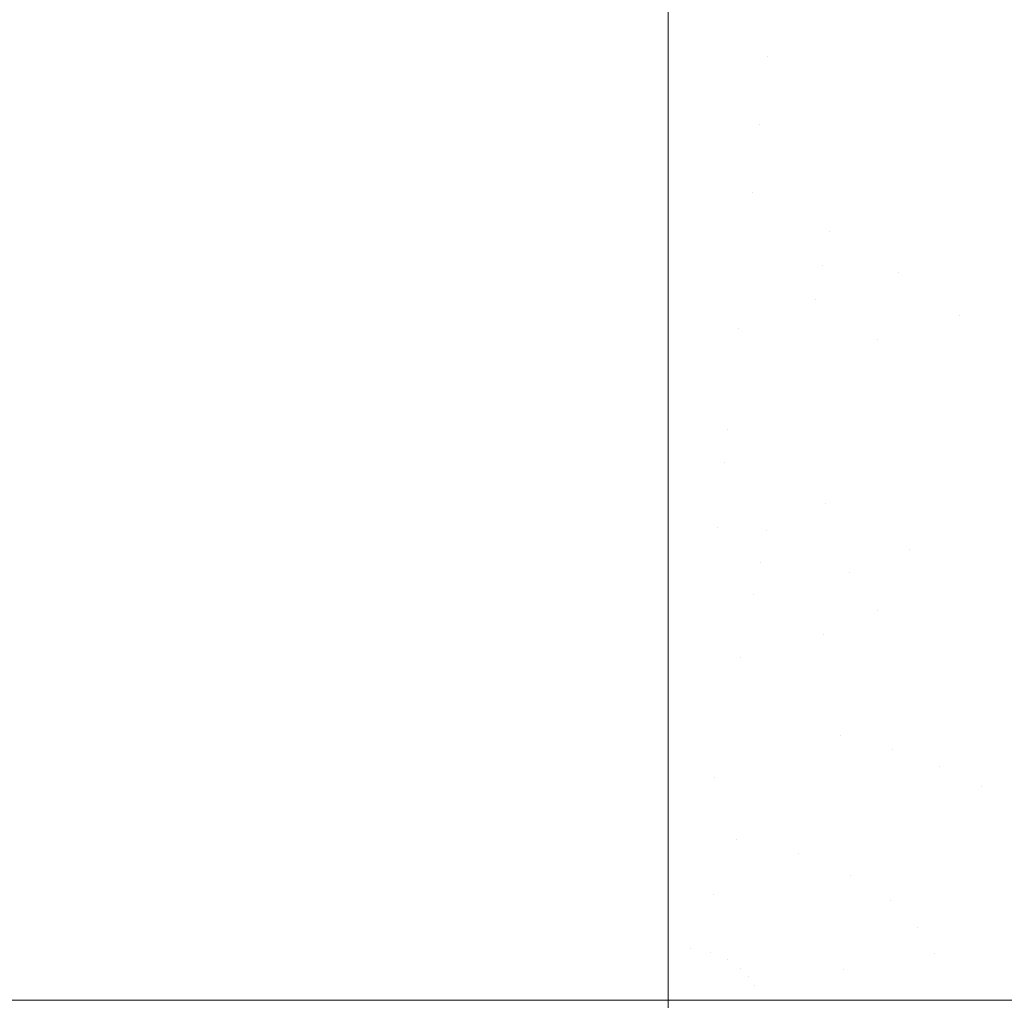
# Model space of a CAD drawing. Header units: centimetres. Extents: x -44.1 to 45.2, y 4.2 to 6.
# Tile 125 of 256: x -14.3024 to -14.2441, y 5.9002 to 5.9582. Entities that reach past the tile are written whole.
import ezdxf

# ---------------------------------------------------------------- set-up
doc = ezdxf.new("R2010")
doc.units = ezdxf.units.CM
doc.header["$LTSCALE"] = 2.54
doc.layers.add('Lucido design-1', color=7, linetype='Continuous')

# ---------------------------------------------------------------- blocks, each defined once
blk = doc.blocks.new('Gruppo-4-1')
at = {"color": 7, "linetype": 'Continuous', "lineweight": 9}
for points, invisible_edges in [([(45.04592, 5.961088, -2276.242835), (-43.918995, 5.961088, -2276.242835), (-43.918995, 5.95757, -2276.240255), (45.04592, 5.95757, -2276.240255)], 5), ([(-14.264023, 5.961088, -2277.001505), (-14.264023, 5.95757, -2277.004085), (-43.918995, 5.95757, -2277.004085), (-43.918995, 5.960201, -2277.002155)], 10), ([(-14.264023, 5.95757, -2277.004085), (-14.264023, 5.961088, -2277.001505), (-14.257747, 5.960095, -2277.00217), (-14.257956, 5.958093, -2277.003636)], 14), ([(-14.257956, 5.958093, -2277.003636), (-14.257747, 5.960095, -2277.00217), (-14.251507, 5.959745, -2277.00217), (-14.251925, 5.957755, -2277.003636)], 15), ([(-14.251925, 5.957755, -2277.003636), (-14.251507, 5.959745, -2277.00217), (-14.245339, 5.959167, -2277.00217), (-14.245964, 5.957196, -2277.003636)], 15), ([(-14.245964, 5.957196, -2277.003636), (-14.245339, 5.959167, -2277.00217), (-14.239279, 5.958366, -2277.00217), (-14.240106, 5.956422, -2277.003636)], 15), ([(-14.257956, 5.958093, -2277.003636), (-14.258167, 5.956081, -2277.005034), (-14.264023, 5.95757, -2277.004085)], 11), ([(-14.251925, 5.957755, -2277.003636), (-14.252345, 5.955755, -2277.005034), (-14.258167, 5.956081, -2277.005034), (-14.257956, 5.958093, -2277.003636)], 15), ([(45.04592, 5.95757, -2276.240255), (-43.918995, 5.95757, -2276.240255), (-43.918995, 5.953942, -2276.237831), (45.04592, 5.953942, -2276.237831)], 5), ([(-14.264023, 5.95757, -2277.004085), (-14.264023, 5.953942, -2277.006509), (-43.918995, 5.953942, -2277.006509), (-43.918995, 5.956178, -2277.005015)], 10), ([(-43.918995, 5.956178, -2277.005015), (-43.918995, 5.95757, -2277.004085), (-14.264023, 5.95757, -2277.004085)], 10), ([(-14.264023, 5.953942, -2277.006509), (-14.264023, 5.95757, -2277.004085), (-14.258167, 5.956081, -2277.005034)], 10), ([(-14.245964, 5.957196, -2277.003636), (-14.246591, 5.955215, -2277.005034), (-14.252345, 5.955755, -2277.005034), (-14.251925, 5.957755, -2277.003636)], 15), ([(-14.240106, 5.956422, -2277.003636), (-14.240937, 5.954468, -2277.005034), (-14.246591, 5.955215, -2277.005034), (-14.245964, 5.957196, -2277.003636)], 15), ([(-14.258167, 5.956081, -2277.005034), (-14.258379, 5.954063, -2277.006365), (-14.264023, 5.953942, -2277.006509)], 11), ([(-14.258379, 5.954063, -2277.006365), (-14.258167, 5.956081, -2277.005034), (-14.252345, 5.955755, -2277.005034), (-14.252767, 5.953748, -2277.006365)], 15), ([(-14.252767, 5.953748, -2277.006365), (-14.252345, 5.955755, -2277.005034), (-14.246591, 5.955215, -2277.005034), (-14.247221, 5.953228, -2277.006365)], 15), ([(-14.247221, 5.953228, -2277.006365), (-14.246591, 5.955215, -2277.005034), (-14.240937, 5.954468, -2277.005034), (-14.241771, 5.952508, -2277.006365)], 15), ([(45.04592, 5.953942, -2276.237831), (-43.918995, 5.953942, -2276.237831), (-43.918995, 5.950212, -2276.235567), (45.04592, 5.950212, -2276.235567)], 5), ([(-14.264023, 5.953942, -2277.006509), (-14.264023, 5.950212, -2277.008773), (-43.918995, 5.950212, -2277.008773), (-43.918995, 5.952128, -2277.00761)], 10), ([(-43.918995, 5.952128, -2277.00761), (-43.918995, 5.953942, -2277.006509), (-14.264023, 5.953942, -2277.006509)], 10), ([(-14.258379, 5.954063, -2277.006365), (-14.258591, 5.952039, -2277.00763), (-14.264023, 5.953942, -2277.006509)], 11), ([(-14.264023, 5.950212, -2277.008773), (-14.264023, 5.953942, -2277.006509), (-14.258591, 5.952039, -2277.00763)], 10), ([(-14.252767, 5.953748, -2277.006365), (-14.25319, 5.951737, -2277.00763), (-14.258591, 5.952039, -2277.00763), (-14.258379, 5.954063, -2277.006365)], 15), ([(-14.247221, 5.953228, -2277.006365), (-14.247852, 5.951236, -2277.00763), (-14.25319, 5.951737, -2277.00763), (-14.252767, 5.953748, -2277.006365)], 15), ([(-14.241771, 5.952508, -2277.006365), (-14.242607, 5.950543, -2277.00763), (-14.247852, 5.951236, -2277.00763), (-14.247221, 5.953228, -2277.006365)], 15), ([(-14.258591, 5.952039, -2277.00763), (-14.258803, 5.950014, -2277.008831), (-14.264023, 5.950212, -2277.008773)], 11), ([(-14.258591, 5.952039, -2277.00763), (-14.25319, 5.951737, -2277.00763), (-14.253614, 5.949723, -2277.008831), (-14.258803, 5.950014, -2277.008831)], 15), ([(-14.248484, 5.949242, -2277.008831), (-14.253614, 5.949723, -2277.008831), (-14.25319, 5.951737, -2277.00763), (-14.247852, 5.951236, -2277.00763)], 15), ([(-14.247852, 5.951236, -2277.00763), (-14.242607, 5.950543, -2277.00763), (-14.243444, 5.948576, -2277.008831), (-14.248484, 5.949242, -2277.008831)], 15), ([(45.04592, 5.948071, -2276.234393), (45.04592, 5.950212, -2276.235567), (-43.918995, 5.950212, -2276.235567), (-43.918995, 5.948071, -2276.234393)], 10), ([(-43.918995, 5.948071, -2277.009947), (-43.918995, 5.950212, -2277.008773), (-14.264023, 5.950212, -2277.008773), (-14.264023, 5.948071, -2277.009947)], 10), ([(-14.264023, 5.950212, -2277.008773), (-14.258803, 5.950014, -2277.008831), (-14.259016, 5.947989, -2277.009968)], 11), ([(-14.259016, 5.947989, -2277.009968), (-14.264023, 5.948071, -2277.009947), (-14.264023, 5.950212, -2277.008773)], 9), ([(-14.258803, 5.950014, -2277.008831), (-14.253614, 5.949723, -2277.008831), (-14.254037, 5.94771, -2277.009968), (-14.259016, 5.947989, -2277.009968)], 15), ([(-14.249116, 5.947248, -2277.009968), (-14.254037, 5.94771, -2277.009968), (-14.253614, 5.949723, -2277.008831), (-14.248484, 5.949242, -2277.008831)], 15), ([(-14.248484, 5.949242, -2277.008831), (-14.243444, 5.948576, -2277.008831), (-14.244281, 5.946609, -2277.009968), (-14.249116, 5.947248, -2277.009968)], 15), ([(-14.239557, 5.9458, -2277.009968), (-14.244281, 5.946609, -2277.009968), (-14.243444, 5.948576, -2277.008831), (-14.23852, 5.947733, -2277.008831)], 15), ([(-43.918995, 5.948071, -2276.234393), (-43.918995, 5.946387, -2276.233469), (45.04592, 5.946387, -2276.233469), (45.04592, 5.948071, -2276.234393)], 10), ([(-14.264023, 5.948071, -2277.009947), (-14.264023, 5.946387, -2277.010871), (-43.918995, 5.946387, -2277.010871), (-43.918995, 5.948071, -2277.009947)], 10), ([(-14.264023, 5.946387, -2277.010871), (-14.264023, 5.948071, -2277.009947), (-14.259016, 5.947989, -2277.009968)], 10), ([(-14.259016, 5.947989, -2277.009968), (-14.25446, 5.945698, -2277.011043), (-14.264023, 5.946387, -2277.010871)], 11), ([(-14.259016, 5.947989, -2277.009968), (-14.254037, 5.94771, -2277.009968), (-14.25446, 5.945698, -2277.011043)], 11), ([(-14.249748, 5.945256, -2277.011043), (-14.25446, 5.945698, -2277.011043), (-14.254037, 5.94771, -2277.009968), (-14.249116, 5.947248, -2277.009968)], 15), ([(-14.249116, 5.947248, -2277.009968), (-14.244281, 5.946609, -2277.009968), (-14.245117, 5.944644, -2277.011043), (-14.249748, 5.945256, -2277.011043)], 15), ([(45.04592, 5.946052, -2276.233304), (45.04592, 5.946387, -2276.233469), (-43.918995, 5.946387, -2276.233469), (-43.918995, 5.946052, -2276.233304)], 10), ([(-43.918995, 5.946052, -2277.011036), (-43.918995, 5.946387, -2277.010871), (-14.264023, 5.946387, -2277.010871), (-14.264023, 5.946052, -2277.011036)], 10), ([(-14.25446, 5.945698, -2277.011043), (-14.264023, 5.946052, -2277.011036), (-14.264023, 5.946387, -2277.010871)], 9), ([(-14.240593, 5.94387, -2277.011043), (-14.245117, 5.944644, -2277.011043), (-14.244281, 5.946609, -2277.009968), (-14.239557, 5.9458, -2277.009968)], 15), ([(-43.918995, 5.946052, -2276.233304), (-43.918995, 5.942474, -2276.231539), (45.04592, 5.942474, -2276.231539), (45.04592, 5.946052, -2276.233304)], 10), ([(-14.264023, 5.946052, -2277.011036), (-14.264023, 5.942474, -2277.012801), (-43.918995, 5.942474, -2277.012801), (-43.918995, 5.946052, -2277.011036)], 10), ([(-14.264023, 5.946052, -2277.011036), (-14.25446, 5.945698, -2277.011043), (-14.254882, 5.943691, -2277.012058)], 11), ([(-14.254882, 5.943691, -2277.012058), (-14.264023, 5.942474, -2277.012801), (-14.264023, 5.946052, -2277.011036)], 9), ([(-14.250377, 5.943269, -2277.012058), (-14.254882, 5.943691, -2277.012058), (-14.25446, 5.945698, -2277.011043), (-14.249748, 5.945256, -2277.011043)], 15), ([(-14.249748, 5.945256, -2277.011043), (-14.245117, 5.944644, -2277.011043), (-14.245951, 5.942684, -2277.012058), (-14.250377, 5.943269, -2277.012058)], 15), ([(-14.241627, 5.941944, -2277.012058), (-14.245951, 5.942684, -2277.012058), (-14.245117, 5.944644, -2277.011043), (-14.240593, 5.94387, -2277.011043)], 15), ([(-14.264023, 5.942474, -2277.012801), (-14.254882, 5.943691, -2277.012058), (-14.255303, 5.94169, -2277.013013)], 11), ([(-14.255303, 5.94169, -2277.013013), (-14.254882, 5.943691, -2277.012058), (-14.250377, 5.943269, -2277.012058)], 11), ([(-14.250377, 5.943269, -2277.012058), (-14.246783, 5.940729, -2277.013013), (-14.255303, 5.94169, -2277.013013)], 11), ([(-14.250377, 5.943269, -2277.012058), (-14.245951, 5.942684, -2277.012058), (-14.246783, 5.940729, -2277.013013)], 11), ([(45.04592, 5.942012, -2276.231336), (45.04592, 5.942474, -2276.231539), (-43.918995, 5.942474, -2276.231539), (-43.918995, 5.942012, -2276.231336)], 10), ([(-43.918995, 5.942012, -2277.013004), (-43.918995, 5.942474, -2277.012801), (-14.264023, 5.942474, -2277.012801), (-14.264023, 5.942012, -2277.013004)], 10), ([(-14.255303, 5.94169, -2277.013013), (-14.264023, 5.942012, -2277.013004), (-14.264023, 5.942474, -2277.012801)], 9), ([(-14.242658, 5.940023, -2277.013013), (-14.246783, 5.940729, -2277.013013), (-14.245951, 5.942684, -2277.012058), (-14.241627, 5.941944, -2277.012058)], 15), ([(-43.918995, 5.942012, -2276.231336), (-43.918995, 5.939998, -2276.23045), (45.04592, 5.939998, -2276.23045), (45.04592, 5.942012, -2276.231336)], 10), ([(-43.918995, 5.939998, -2277.01389), (-43.918995, 5.942012, -2277.013004), (-14.264023, 5.942012, -2277.013004), (-14.264023, 5.939998, -2277.01389)], 10), ([(-14.25986, 5.93993, -2277.013911), (-14.264023, 5.942012, -2277.013004), (-14.255303, 5.94169, -2277.013013)], 11), ([(-14.25986, 5.93993, -2277.013911), (-14.264023, 5.939998, -2277.01389), (-14.264023, 5.942012, -2277.013004)], 9), ([(-14.255303, 5.94169, -2277.013013), (-14.255722, 5.939698, -2277.013911), (-14.25986, 5.93993, -2277.013911)], 11), ([(-14.251631, 5.939314, -2277.013911), (-14.255722, 5.939698, -2277.013911), (-14.255303, 5.94169, -2277.013013)], 11), ([(-14.251631, 5.939314, -2277.013911), (-14.255303, 5.94169, -2277.013013), (-14.246783, 5.940729, -2277.013013)], 11), ([(-14.246783, 5.940729, -2277.013013), (-14.247611, 5.938783, -2277.013911), (-14.251631, 5.939314, -2277.013911)], 11), ([(-14.243684, 5.93811, -2277.013911), (-14.247611, 5.938783, -2277.013911), (-14.246783, 5.940729, -2277.013013), (-14.242658, 5.940023, -2277.013013)], 15), ([(-43.918995, 5.939998, -2276.23045), (-43.918995, 5.93848, -2276.229782), (45.04592, 5.93848, -2276.229782), (45.04592, 5.939998, -2276.23045)], 10), ([(-14.264023, 5.939998, -2277.01389), (-14.264023, 5.93848, -2277.014558), (-43.918995, 5.93848, -2277.014558), (-43.918995, 5.939998, -2277.01389)], 10), ([(-14.264023, 5.93848, -2277.014558), (-14.264023, 5.939998, -2277.01389), (-14.25986, 5.93993, -2277.013911)], 10), ([(-14.25986, 5.93993, -2277.013911), (-14.260069, 5.937935, -2277.014752), (-14.264023, 5.93848, -2277.014558)], 11), ([(-14.260069, 5.937935, -2277.014752), (-14.25986, 5.93993, -2277.013911), (-14.255722, 5.939698, -2277.013911), (-14.256138, 5.937714, -2277.014752)], 15), ([(-14.256138, 5.937714, -2277.014752), (-14.255722, 5.939698, -2277.013911), (-14.251631, 5.939314, -2277.013911), (-14.252253, 5.93735, -2277.014752)], 15), ([(-14.252253, 5.93735, -2277.014752), (-14.251631, 5.939314, -2277.013911), (-14.247611, 5.938783, -2277.013911), (-14.248436, 5.936846, -2277.014752)], 15), ([(-14.248436, 5.936846, -2277.014752), (-14.247611, 5.938783, -2277.013911), (-14.243684, 5.93811, -2277.013911), (-14.244706, 5.936207, -2277.014752)], 15), ([(45.04592, 5.93848, -2276.229782), (-43.918995, 5.93848, -2276.229782), (-43.918995, 5.934414, -2276.228201), (45.04592, 5.934414, -2276.228201)], 5), ([(-14.264023, 5.93848, -2277.014558), (-14.264023, 5.934414, -2277.016139), (-43.918995, 5.934414, -2277.016139), (-43.918995, 5.938005, -2277.014743)], 10), ([(-43.918995, 5.938005, -2277.014743), (-43.918995, 5.93848, -2277.014558), (-14.264023, 5.93848, -2277.014558)], 10), ([(-14.260069, 5.937935, -2277.014752), (-14.260277, 5.935951, -2277.015539), (-14.264023, 5.934414, -2277.016139), (-14.264023, 5.93848, -2277.014558)], 11), ([(-14.256138, 5.937714, -2277.014752), (-14.256553, 5.935742, -2277.015539), (-14.260277, 5.935951, -2277.015539), (-14.260069, 5.937935, -2277.014752)], 15), ([(-14.252253, 5.93735, -2277.014752), (-14.252872, 5.935397, -2277.015539), (-14.256553, 5.935742, -2277.015539), (-14.256138, 5.937714, -2277.014752)], 15), ([(-14.244706, 5.936207, -2277.014752), (-14.243684, 5.93811, -2277.013911), (-14.23987, 5.937304, -2277.013911), (-14.241083, 5.935441, -2277.014752)], 15), ([(-14.248436, 5.936846, -2277.014752), (-14.249255, 5.934919, -2277.015539), (-14.252872, 5.935397, -2277.015539), (-14.252253, 5.93735, -2277.014752)], 15), ([(-14.244706, 5.936207, -2277.014752), (-14.245722, 5.934314, -2277.015539), (-14.249255, 5.934919, -2277.015539), (-14.248436, 5.936846, -2277.014752)], 15), ([(-14.264023, 5.934414, -2277.016139), (-14.260277, 5.935951, -2277.015539), (-14.260484, 5.93398, -2277.016272)], 11), ([(-14.260484, 5.93398, -2277.016272), (-14.260277, 5.935951, -2277.015539), (-14.256553, 5.935742, -2277.015539), (-14.256965, 5.933783, -2277.016272)], 15), ([(-14.241083, 5.935441, -2277.014752), (-14.242289, 5.933589, -2277.015539), (-14.245722, 5.934314, -2277.015539), (-14.244706, 5.936207, -2277.014752)], 15), ([(-14.256965, 5.933783, -2277.016272), (-14.256553, 5.935742, -2277.015539), (-14.252872, 5.935397, -2277.015539), (-14.253487, 5.933457, -2277.016272)], 15), ([(-14.253487, 5.933457, -2277.016272), (-14.252872, 5.935397, -2277.015539), (-14.249255, 5.934919, -2277.015539), (-14.25007, 5.933005, -2277.016272)], 15), ([(-14.25007, 5.933005, -2277.016272), (-14.249255, 5.934919, -2277.015539), (-14.245722, 5.934314, -2277.015539), (-14.246731, 5.932434, -2277.016272)], 15), ([(45.04592, 5.934414, -2276.228201), (-43.918995, 5.934414, -2276.228201), (-43.918995, 5.930283, -2276.226798), (45.04592, 5.930283, -2276.226798)], 5), ([(-14.264023, 5.934414, -2277.016139), (-14.264023, 5.930283, -2277.017542), (-43.918995, 5.930283, -2277.017542), (-43.918995, 5.934044, -2277.016265)], 10), ([(-43.918995, 5.934044, -2277.016265), (-43.918995, 5.934414, -2277.016139), (-14.264023, 5.934414, -2277.016139)], 10), ([(-14.264023, 5.934414, -2277.016139), (-14.260484, 5.93398, -2277.016272), (-14.260689, 5.932024, -2277.016954)], 11), ([(-14.260689, 5.932024, -2277.016954), (-14.264023, 5.930283, -2277.017542), (-14.264023, 5.934414, -2277.016139)], 9), ([(-14.246731, 5.932434, -2277.016272), (-14.245722, 5.934314, -2277.015539), (-14.242289, 5.933589, -2277.015539), (-14.243488, 5.931748, -2277.016272)], 15), ([(-14.256965, 5.933783, -2277.016272), (-14.257374, 5.931838, -2277.016954), (-14.260689, 5.932024, -2277.016954), (-14.260484, 5.93398, -2277.016272)], 15), ([(-14.253487, 5.933457, -2277.016272), (-14.254098, 5.93153, -2277.016954), (-14.257374, 5.931838, -2277.016954), (-14.256965, 5.933783, -2277.016272)], 15), ([(-14.25007, 5.933005, -2277.016272), (-14.250878, 5.931105, -2277.016954), (-14.254098, 5.93153, -2277.016954), (-14.253487, 5.933457, -2277.016272)], 15), ([(-14.246731, 5.932434, -2277.016272), (-14.247733, 5.930567, -2277.016954), (-14.250878, 5.931105, -2277.016954), (-14.25007, 5.933005, -2277.016272)], 15), ([(-14.243488, 5.931748, -2277.016272), (-14.244678, 5.929921, -2277.016954), (-14.247733, 5.930567, -2277.016954), (-14.246731, 5.932434, -2277.016272)], 15), ([(-14.264023, 5.930283, -2277.017542), (-14.260689, 5.932024, -2277.016954), (-14.261094, 5.928157, -2277.01817)], 11), ([(-14.260689, 5.932024, -2277.016954), (-14.257374, 5.931838, -2277.016954), (-14.258182, 5.927994, -2277.01817), (-14.261094, 5.928157, -2277.01817)], 15), ([(-14.258182, 5.927994, -2277.01817), (-14.257374, 5.931838, -2277.016954), (-14.254703, 5.929619, -2277.017586)], 11), ([(-14.257374, 5.931838, -2277.016954), (-14.254098, 5.93153, -2277.016954), (-14.254703, 5.929619, -2277.017586)], 11), ([(-14.254703, 5.929619, -2277.017586), (-14.254098, 5.93153, -2277.016954), (-14.250878, 5.931105, -2277.016954), (-14.25168, 5.92922, -2277.017586)], 15), ([(-14.240355, 5.930956, -2277.016272), (-14.241727, 5.929175, -2277.016954), (-14.244678, 5.929921, -2277.016954), (-14.243488, 5.931748, -2277.016272)], 15), ([(-14.25168, 5.92922, -2277.017586), (-14.250878, 5.931105, -2277.016954), (-14.247733, 5.930567, -2277.016954), (-14.248727, 5.928714, -2277.017586)], 15), ([(45.04592, 5.928205, -2276.226193), (45.04592, 5.930283, -2276.226798), (-43.918995, 5.930283, -2276.226798), (-43.918995, 5.928205, -2276.226193)], 10), ([(-43.918995, 5.928205, -2277.018147), (-43.918995, 5.930283, -2277.017542), (-14.264023, 5.930283, -2277.017542), (-14.264023, 5.928205, -2277.018147)], 10), ([(-14.261094, 5.928157, -2277.01817), (-14.264023, 5.928205, -2277.018147), (-14.264023, 5.930283, -2277.017542)], 9), ([(-14.248727, 5.928714, -2277.017586), (-14.247733, 5.930567, -2277.016954), (-14.244678, 5.929921, -2277.016954), (-14.245858, 5.928108, -2277.017586)], 15), ([(-14.254703, 5.929619, -2277.017586), (-14.255304, 5.927724, -2277.01817), (-14.258182, 5.927994, -2277.01817)], 11), ([(-14.25168, 5.92922, -2277.017586), (-14.252476, 5.92735, -2277.01817), (-14.255304, 5.927724, -2277.01817), (-14.254703, 5.929619, -2277.017586)], 15), ([(-14.245858, 5.928108, -2277.017586), (-14.244678, 5.929921, -2277.016954), (-14.241727, 5.929175, -2277.016954), (-14.243088, 5.927407, -2277.017586)], 15), ([(-14.248727, 5.928714, -2277.017586), (-14.249713, 5.926877, -2277.01817), (-14.252476, 5.92735, -2277.01817), (-14.25168, 5.92922, -2277.017586)], 15), ([(-14.245858, 5.928108, -2277.017586), (-14.247029, 5.92631, -2277.01817), (-14.249713, 5.926877, -2277.01817), (-14.248727, 5.928714, -2277.017586)], 15), ([(45.04592, 5.9263, -2276.225637), (45.04592, 5.928205, -2276.226193), (-43.918995, 5.928205, -2276.226193), (-43.918995, 5.9263, -2276.225637)], 10), ([(-14.264023, 5.928205, -2277.018147), (-14.264023, 5.9263, -2277.018703), (-43.918995, 5.9263, -2277.018703), (-43.918995, 5.928205, -2277.018147)], 10), ([(-14.264023, 5.9263, -2277.018703), (-14.264023, 5.928205, -2277.018147), (-14.261094, 5.928157, -2277.01817)], 10), ([(-14.261094, 5.928157, -2277.01817), (-14.258581, 5.926098, -2277.018707), (-14.264023, 5.9263, -2277.018703)], 11), ([(-14.261094, 5.928157, -2277.01817), (-14.258182, 5.927994, -2277.01817), (-14.258581, 5.926098, -2277.018707)], 11), ([(-14.253264, 5.925498, -2277.018707), (-14.258581, 5.926098, -2277.018707), (-14.258182, 5.927994, -2277.01817), (-14.255304, 5.927724, -2277.01817)], 15), ([(-14.255304, 5.927724, -2277.01817), (-14.252476, 5.92735, -2277.01817), (-14.253264, 5.925498, -2277.018707)], 11), ([(-14.243088, 5.927407, -2277.017586), (-14.244437, 5.925655, -2277.01817), (-14.247029, 5.92631, -2277.01817), (-14.245858, 5.928108, -2277.017586)], 15), ([(-14.253264, 5.925498, -2277.018707), (-14.252476, 5.92735, -2277.01817), (-14.249713, 5.926877, -2277.01817)], 11), ([(-14.240427, 5.92662, -2277.017586), (-14.241947, 5.924918, -2277.01817), (-14.244437, 5.925655, -2277.01817), (-14.243088, 5.927407, -2277.017586)], 15), ([(-14.249713, 5.926877, -2277.01817), (-14.251657, 5.923255, -2277.019198), (-14.253264, 5.925498, -2277.018707)], 11), ([(-14.249713, 5.926877, -2277.01817), (-14.247029, 5.92631, -2277.01817), (-14.249337, 5.922765, -2277.019198), (-14.251657, 5.923255, -2277.019198)], 15), ([(-43.918995, 5.9263, -2276.225637), (-43.918995, 5.926094, -2276.225577), (45.04592, 5.926094, -2276.225577), (45.04592, 5.9263, -2276.225637)], 10), ([(-14.264023, 5.9263, -2277.018703), (-14.264023, 5.926094, -2277.018763), (-43.918995, 5.926094, -2277.018763), (-43.918995, 5.9263, -2277.018703)], 10), ([(45.04592, 5.924403, -2276.225164), (45.04592, 5.926094, -2276.225577), (-43.918995, 5.926094, -2276.225577), (-43.918995, 5.924403, -2276.225164)], 10), ([(-43.918995, 5.924403, -2277.019176), (-43.918995, 5.926094, -2277.018763), (-14.264023, 5.926094, -2277.018763), (-14.264023, 5.924403, -2277.019176)], 10), ([(-14.264023, 5.926094, -2277.018763), (-14.264023, 5.9263, -2277.018703), (-14.258581, 5.926098, -2277.018707)], 10), ([(-14.264023, 5.926094, -2277.018763), (-14.258581, 5.926098, -2277.018707), (-14.258976, 5.92422, -2277.019198)], 11), ([(-14.258976, 5.92422, -2277.019198), (-14.264023, 5.924403, -2277.019176), (-14.264023, 5.926094, -2277.018763)], 9), ([(-14.253264, 5.925498, -2277.018707), (-14.254044, 5.923664, -2277.019198), (-14.258976, 5.92422, -2277.019198), (-14.258581, 5.926098, -2277.018707)], 15), ([(-14.247097, 5.922199, -2277.019198), (-14.249337, 5.922765, -2277.019198), (-14.247029, 5.92631, -2277.01817), (-14.244437, 5.925655, -2277.01817)], 15), ([(-14.251657, 5.923255, -2277.019198), (-14.254044, 5.923664, -2277.019198), (-14.253264, 5.925498, -2277.018707)], 11), ([(-14.244437, 5.925655, -2277.01817), (-14.241947, 5.924918, -2277.01817), (-14.244946, 5.921562, -2277.019198), (-14.247097, 5.922199, -2277.019198)], 15), ([(-14.242892, 5.920861, -2277.019198), (-14.244946, 5.921562, -2277.019198), (-14.241947, 5.924918, -2277.01817), (-14.23957, 5.924107, -2277.01817)], 15), ([(-43.918995, 5.924403, -2276.225164), (-43.918995, 5.921856, -2276.22454), (45.04592, 5.921856, -2276.22454), (45.04592, 5.924403, -2276.225164)], 10), ([(-14.264023, 5.924403, -2277.019176), (-14.264023, 5.921856, -2277.0198), (-43.918995, 5.921856, -2277.0198), (-43.918995, 5.924403, -2277.019176)], 10), ([(-14.264023, 5.921856, -2277.0198), (-14.264023, 5.924403, -2277.019176), (-14.258976, 5.92422, -2277.019198), (-14.259366, 5.922362, -2277.019646)], 14), ([(-14.259366, 5.922362, -2277.019646), (-14.258976, 5.92422, -2277.019198), (-14.254044, 5.923664, -2277.019198), (-14.254817, 5.921849, -2277.019646)], 15), ([(-14.254817, 5.921849, -2277.019646), (-14.254044, 5.923664, -2277.019198), (-14.251657, 5.923255, -2277.019198)], 11), ([(-14.251657, 5.923255, -2277.019198), (-14.253561, 5.919707, -2277.020052), (-14.254817, 5.921849, -2277.019646)], 11), ([(-14.251657, 5.923255, -2277.019198), (-14.249337, 5.922765, -2277.019198), (-14.251599, 5.919292, -2277.020052), (-14.253561, 5.919707, -2277.020052)], 15), ([(-14.249704, 5.918813, -2277.020052), (-14.251599, 5.919292, -2277.020052), (-14.249337, 5.922765, -2277.019198), (-14.247097, 5.922199, -2277.019198)], 15), ([(45.04592, 5.920679, -2276.224306), (45.04592, 5.921856, -2276.22454), (-43.918995, 5.921856, -2276.22454), (-43.918995, 5.920679, -2276.224306)], 10), ([(-43.918995, 5.920679, -2277.020034), (-43.918995, 5.921856, -2277.0198), (-14.264023, 5.921856, -2277.0198), (-14.264023, 5.920679, -2277.020034)], 10), ([(-14.264023, 5.921856, -2277.0198), (-14.259366, 5.922362, -2277.019646), (-14.259753, 5.920523, -2277.020052)], 11), ([(-14.259753, 5.920523, -2277.020052), (-14.264023, 5.920679, -2277.020034), (-14.264023, 5.921856, -2277.0198)], 9), ([(-14.254817, 5.921849, -2277.019646), (-14.255581, 5.920053, -2277.020052), (-14.259753, 5.920523, -2277.020052), (-14.259366, 5.922362, -2277.019646)], 15), ([(-14.247097, 5.922199, -2277.019198), (-14.244946, 5.921562, -2277.019198), (-14.247884, 5.918274, -2277.020052), (-14.249704, 5.918813, -2277.020052)], 15), ([(-14.253561, 5.919707, -2277.020052), (-14.255581, 5.920053, -2277.020052), (-14.254817, 5.921849, -2277.019646)], 11), ([(-14.246145, 5.917681, -2277.020052), (-14.247884, 5.918274, -2277.020052), (-14.244946, 5.921562, -2277.019198), (-14.242892, 5.920861, -2277.019198)], 15), ([(-14.242892, 5.920861, -2277.019198), (-14.24094, 5.920103, -2277.019198), (-14.244495, 5.91704, -2277.020052), (-14.246145, 5.917681, -2277.020052)], 15), ([(-43.918995, 5.920679, -2276.224306), (-43.918995, 5.917577, -2276.223689), (45.04592, 5.917577, -2276.223689), (45.04592, 5.920679, -2276.224306)], 10), ([(-14.264023, 5.920679, -2277.020034), (-14.264023, 5.917577, -2277.020651), (-43.918995, 5.917577, -2277.020651), (-43.918995, 5.920679, -2277.020034)], 10), ([(-14.264023, 5.917577, -2277.020651), (-14.264023, 5.920679, -2277.020034), (-14.259753, 5.920523, -2277.020052)], 10), ([(-14.259753, 5.920523, -2277.020052), (-14.260513, 5.916909, -2277.020744), (-14.264023, 5.917577, -2277.020651)], 11), ([(-14.259753, 5.920523, -2277.020052), (-14.255581, 5.920053, -2277.020052), (-14.257083, 5.916523, -2277.020744), (-14.260513, 5.916909, -2277.020744)], 15), ([(-14.253809, 5.915897, -2277.020744), (-14.257083, 5.916523, -2277.020744), (-14.255581, 5.920053, -2277.020052), (-14.253561, 5.919707, -2277.020052)], 15), ([(-14.253561, 5.919707, -2277.020052), (-14.251599, 5.919292, -2277.020052), (-14.253809, 5.915897, -2277.020744)], 11), ([(-14.242936, 5.916356, -2277.020052), (-14.244495, 5.91704, -2277.020052), (-14.24094, 5.920103, -2277.019198), (-14.239098, 5.919294, -2277.019198)], 15), ([(-14.250755, 5.915061, -2277.020744), (-14.253809, 5.915897, -2277.020744), (-14.251599, 5.919292, -2277.020052), (-14.249704, 5.918813, -2277.020052)], 15), ([(-14.249704, 5.918813, -2277.020052), (-14.247884, 5.918274, -2277.020052), (-14.250755, 5.915061, -2277.020744)], 11), ([(-14.24797, 5.914046, -2277.020744), (-14.250755, 5.915061, -2277.020744), (-14.247884, 5.918274, -2277.020052), (-14.246145, 5.917681, -2277.020052)], 15), ([(45.04592, 5.913486, -2276.22306), (45.04592, 5.917577, -2276.223689), (-43.918995, 5.917577, -2276.223689), (-43.918995, 5.913486, -2276.22306)], 10), ([(-43.918995, 5.913486, -2277.02128), (-43.918995, 5.917577, -2277.020651), (-14.264023, 5.917577, -2277.020651), (-14.264023, 5.913486, -2277.02128)], 10), ([(-14.261254, 5.913383, -2277.021285), (-14.264023, 5.913486, -2277.02128), (-14.264023, 5.917577, -2277.020651), (-14.260513, 5.916909, -2277.020744)], 13), ([(-14.246145, 5.917681, -2277.020052), (-14.244495, 5.91704, -2277.020052), (-14.24797, 5.914046, -2277.020744)], 11), ([(-14.260513, 5.916909, -2277.020744), (-14.257083, 5.916523, -2277.020744), (-14.258549, 5.913078, -2277.021285), (-14.261254, 5.913383, -2277.021285)], 15), ([(-14.245484, 5.912891, -2277.020744), (-14.24797, 5.914046, -2277.020744), (-14.244495, 5.91704, -2277.020052), (-14.242936, 5.916356, -2277.020052)], 15), ([(-14.253809, 5.915897, -2277.020744), (-14.255967, 5.912585, -2277.021285), (-14.258549, 5.913078, -2277.021285), (-14.257083, 5.916523, -2277.020744)], 15), ([(-14.242936, 5.916356, -2277.020052), (-14.241472, 5.915635, -2277.020052), (-14.245484, 5.912891, -2277.020744)], 11), ([(-14.250755, 5.915061, -2277.020744), (-14.253557, 5.911925, -2277.021285), (-14.255967, 5.912585, -2277.021285), (-14.253809, 5.915897, -2277.020744)], 15), ([(-14.243317, 5.911633, -2277.020744), (-14.245484, 5.912891, -2277.020744), (-14.241472, 5.915635, -2277.020052), (-14.240105, 5.914883, -2277.020052)], 15), ([(-14.24797, 5.914046, -2277.020744), (-14.25136, 5.911124, -2277.021285), (-14.253557, 5.911925, -2277.021285), (-14.250755, 5.915061, -2277.020744)], 15), ([(-14.245484, 5.912891, -2277.020744), (-14.2494, 5.910213, -2277.021285), (-14.25136, 5.911124, -2277.021285), (-14.24797, 5.914046, -2277.020744)], 15), ([(-43.918995, 5.913486, -2276.22306), (-43.918995, 5.913265, -2276.223025), (45.04592, 5.913265, -2276.223025), (45.04592, 5.913486, -2276.22306)], 10), ([(-14.264023, 5.913486, -2277.02128), (-14.264023, 5.913265, -2277.021314), (-43.918995, 5.913265, -2277.021314), (-43.918995, 5.913486, -2277.02128)], 10), ([(45.04592, 5.910022, -2276.22267), (45.04592, 5.913265, -2276.223025), (-43.918995, 5.913265, -2276.223025), (-43.918995, 5.910022, -2276.22267)], 10), ([(-43.918995, 5.910022, -2277.02167), (-43.918995, 5.913265, -2277.021314), (-14.264023, 5.913265, -2277.021314), (-14.264023, 5.910022, -2277.02167)], 10), ([(-14.264023, 5.913265, -2277.021314), (-14.264023, 5.913486, -2277.02128), (-14.261254, 5.913383, -2277.021285)], 10), ([(-14.261254, 5.913383, -2277.021285), (-14.258549, 5.913078, -2277.021285), (-14.264023, 5.913265, -2277.021314)], 11), ([(-14.264023, 5.913265, -2277.021314), (-14.258549, 5.913078, -2277.021285), (-14.259977, 5.909722, -2277.021687)], 11), ([(-14.259977, 5.909722, -2277.021687), (-14.264023, 5.910022, -2277.02167), (-14.264023, 5.913265, -2277.021314)], 9), ([(-14.256287, 5.90887, -2277.021687), (-14.259977, 5.909722, -2277.021687), (-14.258549, 5.913078, -2277.021285), (-14.255967, 5.912585, -2277.021285)], 15), ([(-14.255967, 5.912585, -2277.021285), (-14.253557, 5.911925, -2277.021285), (-14.256287, 5.90887, -2277.021687)], 11), ([(-14.243317, 5.911633, -2277.020744), (-14.24769, 5.909221, -2277.021285), (-14.2494, 5.910213, -2277.021285), (-14.245484, 5.912891, -2277.020744)], 15), ([(-14.253214, 5.907605, -2277.021687), (-14.256287, 5.90887, -2277.021687), (-14.253557, 5.911925, -2277.021285), (-14.25136, 5.911124, -2277.021285)], 15), ([(-14.241468, 5.910309, -2277.020744), (-14.246231, 5.908177, -2277.021285), (-14.24769, 5.909221, -2277.021285), (-14.243317, 5.911633, -2277.020744)], 15), ([(-14.25136, 5.911124, -2277.021285), (-14.2494, 5.910213, -2277.021285), (-14.253214, 5.907605, -2277.021687)], 11), ([(-14.250871, 5.906099, -2277.021687), (-14.253214, 5.907605, -2277.021687), (-14.2494, 5.910213, -2277.021285), (-14.24769, 5.909221, -2277.021285)], 15), ([(-14.245017, 5.907105, -2277.021285), (-14.246231, 5.908177, -2277.021285), (-14.241468, 5.910309, -2277.020744), (-14.239928, 5.908951, -2277.020744)], 15), ([(-43.918995, 5.910022, -2276.22267), (-43.918995, 5.908928, -2276.22255), (45.04592, 5.908928, -2276.22255), (45.04592, 5.910022, -2276.22267)], 10), ([(-14.264023, 5.910022, -2277.02167), (-14.264023, 5.908928, -2277.021789), (-43.918995, 5.908928, -2277.021789), (-43.918995, 5.910022, -2277.02167)], 10), ([(-14.264023, 5.908928, -2277.021789), (-14.264023, 5.910022, -2277.02167), (-14.259977, 5.909722, -2277.021687)], 10), ([(-14.264023, 5.908928, -2277.021789), (-14.259977, 5.909722, -2277.021687), (-14.261365, 5.906459, -2277.021962)], 11), ([(-14.256287, 5.90887, -2277.021687), (-14.258942, 5.905899, -2277.021962), (-14.261365, 5.906459, -2277.021962), (-14.259977, 5.909722, -2277.021687)], 15), ([(-14.24769, 5.909221, -2277.021285), (-14.246231, 5.908177, -2277.021285), (-14.250871, 5.906099, -2277.021687)], 11), ([(-43.918995, 5.908928, -2276.22255), (-43.918995, 5.904574, -2276.222265), (45.04592, 5.904574, -2276.222265), (45.04592, 5.906655, -2276.222402)], 10), ([(45.04592, 5.906655, -2276.222402), (45.04592, 5.908928, -2276.22255), (-43.918995, 5.908928, -2276.22255)], 10), ([(-14.264023, 5.908928, -2277.021789), (-14.264023, 5.904574, -2277.022075), (-43.918995, 5.904574, -2277.022075), (-43.918995, 5.906655, -2277.021938)], 10), ([(-43.918995, 5.906655, -2277.021938), (-43.918995, 5.908928, -2277.021789), (-14.264023, 5.908928, -2277.021789)], 10), ([(-14.261365, 5.906459, -2277.021962), (-14.264023, 5.904574, -2277.022075), (-14.264023, 5.908928, -2277.021789)], 9), ([(-14.253214, 5.907605, -2277.021687), (-14.256923, 5.905068, -2277.021962), (-14.258942, 5.905899, -2277.021962), (-14.256287, 5.90887, -2277.021687)], 15), ([(-14.239928, 5.908951, -2277.020744), (-14.23868, 5.907586, -2277.020744), (-14.244032, 5.906029, -2277.021285), (-14.245017, 5.907105, -2277.021285)], 15), ([(-14.249246, 5.904512, -2277.021687), (-14.250871, 5.906099, -2277.021687), (-14.246231, 5.908177, -2277.021285), (-14.245017, 5.907105, -2277.021285)], 15), ([(-14.250871, 5.906099, -2277.021687), (-14.255385, 5.904079, -2277.021962), (-14.256923, 5.905068, -2277.021962), (-14.253214, 5.907605, -2277.021687)], 15), ([(-14.245017, 5.907105, -2277.021285), (-14.244032, 5.906029, -2277.021285), (-14.249246, 5.904512, -2277.021687)], 11), ([(-14.264023, 5.904574, -2277.022075), (-14.261365, 5.906459, -2277.021962), (-14.262714, 5.903288, -2277.02212)], 11), ([(-14.262714, 5.903288, -2277.02212), (-14.261365, 5.906459, -2277.021962), (-14.258942, 5.905899, -2277.021962), (-14.261521, 5.903012, -2277.02212)], 15), ([(-14.261521, 5.903012, -2277.02212), (-14.258942, 5.905899, -2277.021962), (-14.256923, 5.905068, -2277.021962), (-14.260527, 5.902603, -2277.02212)], 15), ([(-14.249246, 5.904512, -2277.021687), (-14.254317, 5.903036, -2277.021962), (-14.255385, 5.904079, -2277.021962), (-14.250871, 5.906099, -2277.021687)], 15), ([(-14.249246, 5.904512, -2277.021687), (-14.244032, 5.906029, -2277.021285), (-14.242673, 5.903929, -2277.021285), (-14.248241, 5.902959, -2277.021687)], 15), ([(-14.260527, 5.902603, -2277.02212), (-14.256923, 5.905068, -2277.021962), (-14.255385, 5.904079, -2277.021962), (-14.259769, 5.902116, -2277.02212)], 15), ([(45.04592, 5.903385, -2276.222239), (45.04592, 5.904574, -2276.222265), (-43.918995, 5.904574, -2276.222265), (-43.918995, 5.903385, -2276.222239)], 10), ([(-43.918995, 5.903385, -2277.022101), (-43.918995, 5.904574, -2277.022075), (-14.264023, 5.904574, -2277.022075), (-14.264023, 5.903385, -2277.022101)], 10), ([(-14.262714, 5.903288, -2277.02212), (-14.264023, 5.903385, -2277.022101), (-14.264023, 5.904574, -2277.022075)], 9), ([(-14.248241, 5.902959, -2277.021687), (-14.253657, 5.902017, -2277.021962), (-14.254317, 5.903036, -2277.021962), (-14.249246, 5.904512, -2277.021687)], 15), ([(-14.259769, 5.902116, -2277.02212), (-14.255385, 5.904079, -2277.021962), (-14.254317, 5.903036, -2277.021962), (-14.259244, 5.901603, -2277.02212)], 15), ([(-14.247465, 5.900212, -2277.02168), (-14.248241, 5.902959, -2277.021687), (-14.242673, 5.903929, -2277.021285), (-14.24198, 5.901974, -2277.021285)], 15), ([(-43.918995, 5.903385, -2276.222239), (-43.918995, 5.900212, -2276.22217), (45.04592, 5.900212, -2276.22217), (45.04592, 5.903385, -2276.222239)], 8), ([(-14.264023, 5.903385, -2277.022101), (-14.264023, 5.900212, -2277.02217), (-43.918995, 5.900212, -2277.02217), (-43.918995, 5.903385, -2277.022101)], 8), ([(-14.262714, 5.903288, -2277.02212), (-14.264023, 5.900212, -2277.02217), (-14.264023, 5.903385, -2277.022101)], 9), ([(-14.261521, 5.903012, -2277.02212), (-14.264023, 5.900212, -2277.02217), (-14.262714, 5.903288, -2277.02212)], 11), ([(-14.260527, 5.902603, -2277.02212), (-14.264023, 5.900212, -2277.02217), (-14.261521, 5.903012, -2277.02212)], 11), ([(-14.259244, 5.901603, -2277.02212), (-14.254317, 5.903036, -2277.021962), (-14.253657, 5.902017, -2277.021962), (-14.258919, 5.901101, -2277.02212)], 15), ([(-14.253227, 5.900212, -2277.02191), (-14.253657, 5.902017, -2277.021962), (-14.248241, 5.902959, -2277.021687)], 11), ([(-14.248241, 5.902959, -2277.021687), (-14.247584, 5.900212, -2277.021685), (-14.253227, 5.900212, -2277.02191)], 9), ([(-14.247465, 5.900212, -2277.02168), (-14.247584, 5.900212, -2277.021685), (-14.248241, 5.902959, -2277.021687)], 10), ([(-14.259769, 5.902116, -2277.02212), (-14.264023, 5.900212, -2277.02217), (-14.260527, 5.902603, -2277.02212)], 11), ([(-14.259244, 5.901603, -2277.02212), (-14.264023, 5.900212, -2277.02217), (-14.259769, 5.902116, -2277.02212)], 11), ([(-14.258919, 5.901101, -2277.02212), (-14.264023, 5.900212, -2277.02217), (-14.259244, 5.901603, -2277.02212)], 11), ([(-14.25829, 5.900212, -2277.022111), (-14.258919, 5.901101, -2277.02212), (-14.253657, 5.902017, -2277.021962)], 11), ([(-14.253657, 5.902017, -2277.021962), (-14.253227, 5.900212, -2277.02191), (-14.25829, 5.900212, -2277.022111)], 9), ([(-14.24198, 5.901974, -2277.021285), (-14.241787, 5.900212, -2277.021234), (-14.247465, 5.900212, -2277.02168)], 9), ([(-14.25829, 5.900212, -2277.022111), (-14.264023, 5.900212, -2277.02217), (-14.258919, 5.901101, -2277.02212)], 10), ([(-14.25829, 5.900212, -2277.022111), (-14.25829, 4.700212, -2277.022111), (-14.264023, 4.700212, -2277.02217), (-14.264023, 5.900212, -2277.02217)], 1), ([(-14.253564, 4.700212, -2277.021923), (-14.25829, 4.700212, -2277.022111), (-14.25829, 5.900212, -2277.022111), (-14.253227, 5.900212, -2277.02191)], 10), ([(-14.247465, 4.700212, -2277.02168), (-14.253564, 4.700212, -2277.021923), (-14.253227, 5.900212, -2277.02191), (-14.247584, 5.900212, -2277.021685)], 10), ([(-14.247584, 5.900212, -2277.021685), (-14.247465, 5.900212, -2277.02168), (-14.247465, 4.700212, -2277.02168)], 10), ([(-14.243166, 4.700212, -2277.021342), (-14.247465, 4.700212, -2277.02168), (-14.247465, 5.900212, -2277.02168), (-14.241787, 5.900212, -2277.021234)], 10)]:
    blk.add_3dface(points, dxfattribs=dict(at, invisible_edges=invisible_edges))
blk = doc.blocks.new('Gruppo-5-1')
at = {"color": 7}
blk.add_blockref('Gruppo-4-1', (0, 0), dxfattribs=at)

msp = doc.modelspace()

# ---------------------------------------------------------------- block references
at = {"layer": 'Lucido design-1', "color": 7}
msp.add_blockref('Gruppo-5-1', (0, 0), dxfattribs=at)

doc.saveas('drawing.dxf')
